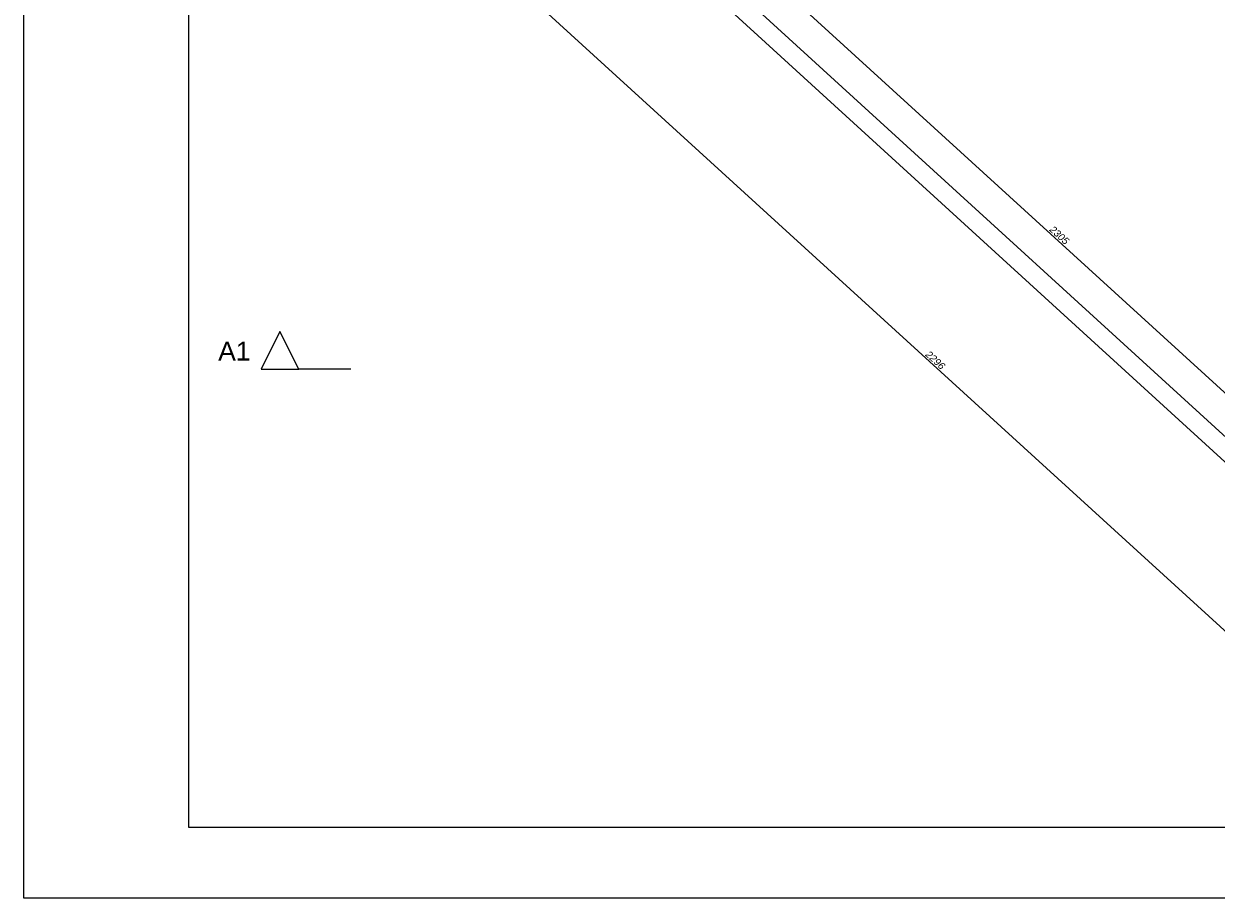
# Model space of a CAD drawing. Header units: millimetres. Extents: x -170998 to -45998, y 10557 to 52557.
# Tile 1 of 92: x -170998 to -145708, y 10557 to 29108. Entities that reach past the tile are written whole.
import ezdxf

# ---------------------------------------------------------------- set-up
doc = ezdxf.new("R2010")
doc.units = ezdxf.units.MM
doc.header["$MEASUREMENT"] = 0
doc.linetypes.add('Wipeout_Contour', pattern=[1000, 0, -1000])
for name, color, linetype in [('Polilinia', 7, 'Continuous'), ('Płaszczyzna odcinająca', 7, 'Continuous'), ('Strop', 7, 'Continuous'), ('Wymiary', 7, 'Continuous'), ('Ściana', 7, 'Continuous')]:
    doc.layers.add(name, color=color, linetype=linetype)
doc.styles.add('Arial', font='txt')
doc.dimstyles.new('GENERATED_STYLE__2', dxfattribs={"dimtxt": 150, "dimasz": 152, "dimexe": 0.18, "dimexo": 0, "dimgap": 0.09, "dimtad": 1, "dimlfac": 0.1, "dimzin": 0, "dimdsep": 46, "dimtxsty": 'Arial', "dimblk": 'ARROWHEAD_11', "dimblk1": 'ARROWHEAD_11', "dimblk2": 'ARROWHEAD_11', "dimcen": 0.09, "dimclrd": 114, "dimclre": 114, "dimclrt": 114, "dimazin": 0, "dimtfac": 1, "dimtdec": 4, "dimtmove": 0, "dimatfit": 3, "dimfxl": 1, "dimtolj": 1, "dimtzin": 0, "dimarcsym": 0})

# ---------------------------------------------------------------- blocks, each defined once
blk = doc.blocks.new('*D755')
at = {"layer": 'Wymiary', "linetype": 'Continuous', "lineweight": 13}
for points in [[(-157588, 32324), (-157591, 32340), (-157600, 32353), (-157613, 32361), (-157628, 32364), (-157643, 32361), (-157656, 32353), (-157665, 32340), (-157668, 32324), (-157665, 32309), (-157656, 32296), (-157643, 32287), (-157628, 32284), (-157613, 32287), (-157600, 32296), (-157591, 32309)], [(-140548, 16772), (-140551, 16787), (-140560, 16800), (-140573, 16809), (-140588, 16812), (-140603, 16809), (-140616, 16800), (-140625, 16787), (-140628, 16772), (-140625, 16757), (-140616, 16744), (-140603, 16735), (-140588, 16732), (-140573, 16735), (-140560, 16744), (-140551, 16757)]]:
    blk.add_hatch(color=114, dxfattribs=at).paths.add_polyline_path(points)
at = {"layer": 'Wymiary', "color": 114, "lineweight": 13}
for p, q in [((-157598, 32297), (-140618, 16799)), ((-140689, 16661), (-140615, 16742)), ((-140561, 16802), (-140487, 16883)), ((-140559, 16745), (-140529, 16718))]:
    blk.add_line(p, q, dxfattribs=at)
blk.add_circle((-140588, 16772), 40, dxfattribs=at)
at = {"layer": 'Wymiary', "color": 114, "lineweight": 13, "insert": (-149256, 24724), "char_height": 150, "attachment_point": 7, "rotation": 317.6132, "style": 'Arial'}
blk.add_mtext('\\A1;{\\fArial|b0|i1|c238|p38;2305}', dxfattribs=at)
blk = doc.blocks.new('ARROWHEAD_11')
at = {"color": 0, "linetype": 'Continuous', "lineweight": 0}
blk.add_line((0, 0), (-1, 0), dxfattribs=at)
at = {"color": 0, "linetype": 'Continuous', "lineweight": 0, "const_width": 0.25, "flags": 128}
blk.add_lwpolyline([(-0.125, 0, 1), (0.125, 0, 1)], format="xyb", close=True, dxfattribs=at)
blk = doc.blocks.new('*D757')
at = {"layer": 'Wymiary', "linetype": 'Continuous', "lineweight": 13}
for points in [[(-160103, 29568), (-160106, 29584), (-160115, 29597), (-160128, 29605), (-160143, 29608), (-160159, 29605), (-160172, 29597), (-160180, 29584), (-160183, 29568), (-160180, 29553), (-160172, 29540), (-160159, 29531), (-160143, 29528), (-160128, 29531), (-160115, 29540), (-160106, 29553)], [(-143294, 14226), (-143297, 14242), (-143306, 14255), (-143319, 14263), (-143334, 14266), (-143349, 14263), (-143362, 14255), (-143371, 14242), (-143374, 14226), (-143371, 14211), (-143362, 14198), (-143349, 14189), (-143334, 14186), (-143319, 14189), (-143306, 14198), (-143297, 14211)]]:
    blk.add_hatch(color=114, dxfattribs=at).paths.add_polyline_path(points)
at = {"layer": 'Wymiary', "color": 114, "lineweight": 13}
for p, q in [((-160116, 29598), (-160042, 29679)), ((-160244, 29458), (-160170, 29539)), ((-160114, 29541), (-143363, 14253)), ((-143435, 14116), (-143361, 14197)), ((-143307, 14256), (-143233, 14337)), ((-143304, 14199), (-143275, 14172))]:
    blk.add_line(p, q, dxfattribs=at)
for centre in [(-160143, 29568), (-143334, 14226)]:
    blk.add_circle(centre, 40, dxfattribs=at)
at = {"layer": 'Wymiary', "color": 114, "lineweight": 13, "insert": (-151887, 22073), "char_height": 150, "attachment_point": 7, "rotation": 317.6132, "style": 'Arial'}
blk.add_mtext('\\A1;{\\fArial|b0|i1|c238|p38;2296}', dxfattribs=at)

msp = doc.modelspace()

# ---------------------------------------------------------------- linework, layer by layer
at = {"layer": 'Płaszczyzna odcinająca'}
msp.add_line((-164065.308, 21781.993), (-165165.308, 21781.993), dxfattribs=at)
at = {"layer": 'Strop', "flags": 128}
msp.add_lwpolyline([(-96528.019, 14639.32), (-140258.019, 14639.32), (-141547.974, 14639.32), (-141547.974, 16204.96), (-158346.468, 31536.991), (-159768.887, 29978.522), (-165456.021, 35169.185), (-162779.93, 38101.664), (-160850.538, 36340.703), (-154498.018, 36340.703), (-154498.018, 42361.953, -0.000026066), (-154486.563, 42364.139, -0.048415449), (-132966.516, 44343.261, -0.006018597), (-130274.231, 44297.262), (-126000.282, 44095.254, -0.000456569), (-125806.601, 44084.047, -0.017918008), (-118229.318, 43365.515, -0.007769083), (-114963.359, 42885.553), (-114963.364, 42885.522, -0.034912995), (-97147.904, 38702.246, -0.03139835)], format="xyb", dxfattribs=at)

# ---------------------------------------------------------------- texts
at = {"layer": 'Płaszczyzna odcinająca', "insert": (-166874.566, 21964.851), "char_height": 400, "attachment_point": 7, "style": 'Arial'}
msp.add_mtext('\\A1;{\\fArial|b0|i0|c238|p38;A1}', dxfattribs=at)

# ---------------------------------------------------------------- next in the draw order: wipeouts: each hides what was drawn before it
at = {"color": 254, "linetype": 'Wipeout_Contour', "lineweight": 0, "ltscale": 607166.035842}
msp.add_wipeout([(-158350.649, 31532.41), (-141547.974, 16183.2), (-141047.974, 16268.222), (-158080.996, 31827.854)], dxfattribs=at).dxf.layer = 'Ściana'

# ---------------------------------------------------------------- next in the draw order: linework, layer by layer
at = {"layer": 'Polilinia', "flags": 128}
for points in [[(-170998.218, 52556.652), (-45998.218, 52556.652), (-45998.218, 10556.652), (-170998.218, 10556.652)], [(-167498.218, 51056.652), (-47498.218, 51056.652), (-47498.218, 12056.652), (-167498.218, 12056.652)]]:
    msp.add_lwpolyline(points, close=True, dxfattribs=at)
at = {"layer": 'Ściana', "flags": 128}
for points in [[(-141047.974, 16268.222), (-158080.996, 31827.854)], [(-158350.649, 31532.41), (-141547.974, 16183.2)]]:
    msp.add_lwpolyline(points, dxfattribs=at)

# ---------------------------------------------------------------- next in the draw order: dimensions: what is measured, and where the dimension line sits
at = {"layer": 'Wymiary', "color": 114, "lineweight": 13}
for base, p1, p2, text, picture, middle in [((-140588.146, 16772.032), (-158316.132, 31570.228), (-141047.974, 16268.222), '2305', '*D755', (-149037.246, 24625.707)), ((-143333.94, 14226.412), (-159768.887, 29978.522), (-141547.974, 16183.2), '2296', '*D757', (-151667.82, 21974.926))]:
    dim = msp.add_linear_dim(base=base, p1=p1, p2=p2, angle=317.6132114, text=text, dimstyle='GENERATED_STYLE__2', dxfattribs=at)
    dim.commit()
    dim.dimension.update_dxf_attribs({"geometry": picture, "text_midpoint": middle, "dimtype": 160, "text_rotation": 317.6132114})

# ---------------------------------------------------------------- next in the draw order: wipeouts: each hides what was drawn before it
at = {"color": 254, "linetype": 'Wipeout_Contour', "lineweight": 0, "ltscale": 501082.166134}
msp.add_wipeout([(-165965.308, 21781.993), (-165165.308, 21781.993), (-165565.308, 22581.993)], dxfattribs=at).dxf.layer = 'Płaszczyzna odcinająca'

# ---------------------------------------------------------------- next in the draw order: linework, layer by layer
at = {"layer": 'Płaszczyzna odcinająca'}
for p, q in [((-165565.308, 22581.993), (-165965.308, 21781.993)), ((-165165.308, 21781.993), (-165565.308, 22581.993)), ((-165965.308, 21781.993), (-165165.308, 21781.993))]:
    msp.add_line(p, q, dxfattribs=at)

doc.saveas('drawing.dxf')
